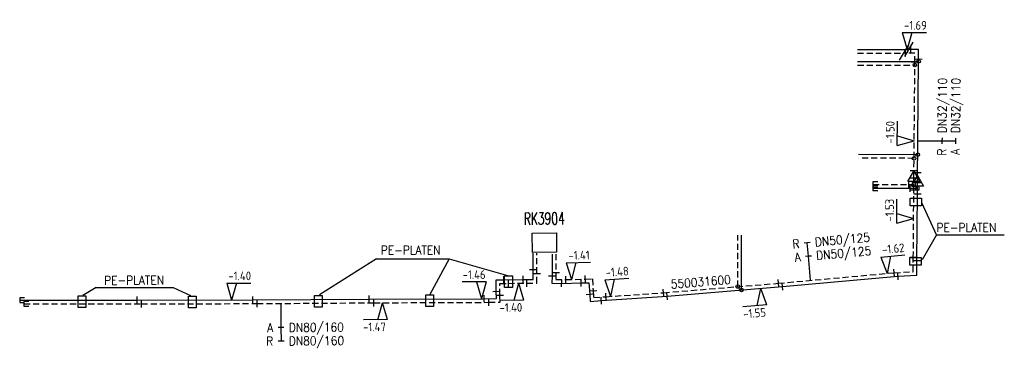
# Model space of a CAD drawing. Header units: millimetres. Extents: x 0 to 118212815, y 0 to 488348790.
# Tile 89 of 143: x 117545942 to 117648066, y 485534741 to 485568694. Entities that reach past the tile are written whole.
import ezdxf
from ezdxf.enums import TextEntityAlignment as Align

# ---------------------------------------------------------------- set-up
doc = ezdxf.new("R2010")
doc.units = ezdxf.units.MM
doc.header["$LTSCALE"] = 200
doc.linetypes.add('HIDDEN2', pattern=[4.7625, 3.175, -1.5875])
for name, color, linetype in [('WW-C-isolatieovergang', 7, 'Continuous'), ('WW-C-KAST', 7, 'Continuous'), ('WW-C-mof', 7, 'Continuous'), ('WW-C-tstuk', 7, 'Continuous'), ('WW-C-VERLOOP', 7, 'Continuous'), ('WW-I-diam', 7, 'Continuous'), ('WW-I-info', 7, 'Continuous'), ('WW-I-NAP', 7, 'Continuous'), ('WW-L-aanvoer', 3, 'Continuous'), ('WW-L-retour', 3, 'HIDDEN2')]:
    doc.layers.add(name, color=color, linetype=linetype)
doc.styles.add('DIN17', font='ROMANS.SHX', dxfattribs={"width": 0.9})
doc.styles.add('ISOCP', font='ISOCP.SHX')

# ---------------------------------------------------------------- blocks, each defined once
blk = doc.blocks.new('LR-isoov')
at = {"color": 0, "linetype": 'ByBlock', "lineweight": -2}
blk.add_line((0.87, 1.5), (-0.87, -1.5), dxfattribs=at)
blk = doc.blocks.new('LR-smof')
at = {"color": 0, "linetype": 'ByBlock', "lineweight": -2}
blk.add_lwpolyline([(1, 0.5), (0, 0.5), (0, -0.5), (1, -0.5)], dxfattribs=at)
blk = doc.blocks.new('LR-mof')
at = {"color": 0, "linetype": 'ByBlock', "lineweight": -2}
blk.add_line((0, -0.75), (0, 0.75), dxfattribs=at)
blk = doc.blocks.new('LR-VERL')
at = {"color": 0, "linetype": 'ByBlock', "lineweight": -2}
blk.add_lwpolyline([(1.08, 0), (-1.08, -1.25), (-1.08, 1.25)], close=True, dxfattribs=at)
blk = doc.blocks.new('nap1')
at = {"color": 0, "linetype": 'Continuous', "lineweight": -3}
for p, q in [((-1, 3.5), (0, 0)), ((-1, 3.5), (4, 3.5)), ((1, 3.5), (0, 0))]:
    blk.add_line(p, q, dxfattribs=at)
at = {"color": 0, "linetype": 'Continuous', "lineweight": -3, "style": 'ISOCP'}
for tag, p in [('*1', (1.7, 5)), ('*2', (4, 1.5))]:
    blk.add_attdef(tag, text='', height=1.8, dxfattribs=at).set_placement(p, align=Align.MIDDLE)
blk = doc.blocks.new('nap2')
at = {"color": 0, "linetype": 'Continuous', "lineweight": -3}
for p, q in [((1, 3.5), (-4, 3.5)), ((-1, 3.5), (0, 0)), ((1, 3.5), (0, 0))]:
    blk.add_line(p, q, dxfattribs=at)
at = {"color": 0, "linetype": 'Continuous', "lineweight": -3, "style": 'ISOCP'}
for tag, p in [('*1', (-1.5, 5)), ('*2', (-4, 1.5))]:
    blk.add_attdef(tag, text='', height=1.8, dxfattribs=at).set_placement(p, align=Align.MIDDLE)
blk = doc.blocks.new('LR-tsb')
blk.add_circle((0, 0), 0.375)
blk = doc.blocks.new('LR-tso')
blk.add_lwpolyline([(-0.375, -0.375), (0.375, -0.375), (0.375, 0.375), (-0.375, 0.375)], close=True)
blk = doc.blocks.new('LR-kast')
at = {"color": 0, "linetype": 'ByBlock', "lineweight": -3}
blk.add_lwpolyline([(-2.5, 2), (2.5, 2), (2.5, -2), (-2.5, -2)], close=True, dxfattribs=at)
at = {"color": 7, "linetype": 'ByBlock', "lineweight": -3, "style": 'DIN17', "width": 0.7}
for tag, p in [('*1', (0, 5)), ('*2', (0, -5))]:
    blk.add_attdef(tag, text='', height=2.5, dxfattribs=at).set_placement(p, align=Align.MIDDLE)
at = {"color": 0, "linetype": 'ByBlock', "lineweight": -2, "style": 'DIN17', "width": 0.3, "flags": 1}
for tag, p in [('OCODE', (5, 1.25)), ('NCODE', (10, 1.25)), ('BC', (15, 1.25)), ('RK', (20, 1.25)), ('ST', (5, -1.25)), ('VCODE', (10, -1.25)), ('NIVO', (15, -1.25)), ('IMM', (20, -1.25))]:
    blk.add_attdef(tag, text='', height=1.8, dxfattribs=at).set_placement(p, align=Align.MIDDLE)
blk = doc.blocks.new('LR-hyp')
at = {"color": 7, "linetype": 'ByBlock', "lineweight": -3, "style": 'DIN17', "width": 0.9}
blk.add_attdef('*1', text='', height=1.8, dxfattribs=at).set_placement((0, 0), align=Align.MIDDLE)
at = {"color": 7, "linetype": 'ByBlock', "lineweight": -2, "style": 'DIN17', "width": 0.9, "flags": 1}
blk.add_attdef('*2', text='', height=1.8, dxfattribs=at).set_placement((0, -5), align=Align.MIDDLE)
blk = doc.blocks.new('LR-DIAB2')
at = {"color": 0, "linetype": 'Continuous', "lineweight": -3}
blk.add_line((0, 5), (0, 7.8), dxfattribs=at)
at = {"color": 0, "lineweight": -3}
blk.add_line((0, 0), (0, 5), dxfattribs=at)
for points in [[(0.61, 7.8), (0, 7.8), (-0.61, 7.8)], [(0.61, 5), (0, 5), (-0.61, 5)]]:
    blk.add_lwpolyline(points, dxfattribs=at)
at = {"color": 1, "lineweight": -3, "style": 'DIN17', "width": 0.9}
for tag, p in [('*1', (-1.61, 7.8)), ('*2', (-1.61, 5.02))]:
    blk.add_attdef(tag, text='', height=1.8, dxfattribs=at).set_placement(p, align=Align.MIDDLE_RIGHT)
for tag, p in [('*11', (1.61, 7.8)), ('*12', (1.61, 5))]:
    blk.add_attdef(tag, text='', height=1.8, dxfattribs=at).set_placement(p, align=Align.MIDDLE_LEFT)
blk = doc.blocks.new('LR-DIAO2')
at = {"color": 0, "lineweight": -3}
blk.add_line((0, 0), (0, -5), dxfattribs=at)
at = {"color": 0, "linetype": 'Continuous', "lineweight": -3}
blk.add_line((0, -5), (0, -7.8), dxfattribs=at)
at = {"color": 0, "lineweight": -3}
for points in [[(0.61, -5), (0, -5), (-0.61, -5)], [(0.61, -7.8), (0, -7.8), (-0.61, -7.8)]]:
    blk.add_lwpolyline(points, dxfattribs=at)
at = {"color": 1, "lineweight": -3, "style": 'DIN17', "width": 0.9}
for tag, p in [('*1', (-1.61, -5)), ('*2', (-1.61, -7.78))]:
    blk.add_attdef(tag, text='', height=1.8, dxfattribs=at).set_placement(p, align=Align.MIDDLE_RIGHT)
for tag, p in [('*11', (1.61, -5)), ('*12', (1.61, -7.8))]:
    blk.add_attdef(tag, text='', height=1.8, dxfattribs=at).set_placement(p, align=Align.MIDDLE_LEFT)

msp = doc.modelspace()

# ---------------------------------------------------------------- linework, layer by layer
at = {"layer": 'WW-I-info'}
for p, q in [((117638285, 485549413), (117638285, 485550213)), ((117638285, 485550213), (117639485, 485550213)), ((117639485, 485550213), (117639485, 485549413)), ((117639485, 485549413), (117638285, 485549413)), ((117641031, 485546383), (117639562, 485549643)), ((117641031, 485546383), (117639544, 485543805)), ((117641031, 485546383), (117648066, 485546382)), ((117582945, 485543914), (117577048, 485540191)), ((117582945, 485543914), (117590480, 485543907)), ((117590480, 485543907), (117588489, 485540222)), ((117590480, 485543907), (117596531, 485542182)), ((117638252, 485544046), (117639452, 485544046)), ((117638252, 485543246), (117638252, 485544046)), ((117639452, 485544046), (117639452, 485543246)), ((117639452, 485543246), (117638252, 485543246)), ((117596242, 485540951), (117596242, 485542151)), ((117596242, 485542151), (117597042, 485542150)), ((117597042, 485542150), (117597042, 485540950)), ((117553860, 485540925), (117552490, 485540125)), ((117553860, 485540925), (117561855, 485540923)), ((117561855, 485540923), (117563668, 485540122)), ((117597042, 485540950), (117596242, 485540951)), ((117551999, 485540072), (117552799, 485540071)), ((117551999, 485538872), (117551999, 485540072)), ((117552799, 485540071), (117552799, 485538871)), ((117563455, 485538839), (117563456, 485540039)), ((117563456, 485540039), (117564256, 485540039)), ((117564256, 485540039), (117564255, 485538839)), ((117576512, 485538905), (117576512, 485540105)), ((117576512, 485540105), (117577312, 485540105)), ((117577312, 485540105), (117577312, 485538905)), ((117588060, 485538970), (117588061, 485540170)), ((117588061, 485540170), (117588861, 485540170)), ((117588861, 485540170), (117588860, 485538970)), ((117552799, 485538871), (117551999, 485538872)), ((117564255, 485538839), (117563455, 485538839)), ((117577312, 485538905), (117576512, 485538905)), ((117588860, 485538970), (117588060, 485538970))]:
    msp.add_line(p, q, dxfattribs=at)
at = {"layer": 'WW-L-aanvoer'}
for p, q in [((117632835, 485565621), (117638153, 485565618)), ((117639182, 485565609), (117638153, 485565618)), ((117639174, 485564587), (117639182, 485565609)), ((117632849, 485564377), (117639172, 485564376)), ((117639065, 485551991), (117639174, 485564587)), ((117639089, 485554703), (117632956, 485554730)), ((117639055, 485550605), (117639065, 485551991)), ((117634434, 485551247), (117638285, 485551238)), ((117638285, 485551238), (117639060, 485551236)), ((117639005, 485543706), (117639055, 485550605)), ((117620802, 485540681), (117620800, 485546377)), ((117599199, 485542774), (117599208, 485544495)), ((117601183, 485544390), (117601159, 485542108)), ((117638991, 485542200), (117639005, 485543706)), ((117599209, 485541778), (117599199, 485542774)), ((117595372, 485541738), (117596172, 485541742)), ((117595376, 485540540), (117595372, 485541738)), ((117596172, 485541742), (117598163, 485541765)), ((117598163, 485541765), (117599209, 485541778)), ((117601159, 485542108), (117601151, 485541377)), ((117625070, 485541035), (117637031, 485542112)), ((117637031, 485542112), (117638991, 485542200)), ((117601151, 485541377), (117602152, 485541366)), ((117602152, 485541366), (117604185, 485541412)), ((117604185, 485541412), (117604988, 485541433)), ((117604988, 485541433), (117605065, 485540245)), ((117613107, 485540045), (117625070, 485541035)), ((117545942, 485539625), (117558131, 485539625)), ((117558131, 485539625), (117570130, 485539646)), ((117570130, 485539646), (117582188, 485539730)), ((117582188, 485539730), (117594121, 485539779)), ((117594121, 485539779), (117595380, 485539784)), ((117595380, 485539784), (117595376, 485540540)), ((117605065, 485540245), (117605113, 485539499)), ((117605113, 485539499), (117606277, 485539574)), ((117606277, 485539574), (117613107, 485540045))]:
    msp.add_line(p, q, dxfattribs=at)
at = {"layer": 'WW-L-retour'}
for p, q in [((117632839, 485565237), (117637607, 485565242)), ((117638799, 485565232), (117637607, 485565242)), ((117638791, 485564273), (117638799, 485565232)), ((117638689, 485552472), (117638791, 485564273)), ((117632853, 485563997), (117638788, 485563996)), ((117638705, 485554325), (117632960, 485554350)), ((117638678, 485551015), (117638689, 485552472)), ((117634435, 485551627), (117638162, 485551618)), ((117638162, 485551618), (117638682, 485551617)), ((117638628, 485544041), (117638678, 485551015)), ((117620422, 485541031), (117620420, 485546373)), ((117599581, 485542400), (117599588, 485544493)), ((117601563, 485544395), (117601543, 485542451)), ((117638614, 485542564), (117638628, 485544041)), ((117599594, 485541403), (117599581, 485542400)), ((117601543, 485542451), (117601535, 485541752)), ((117601535, 485541752), (117602588, 485541750)), ((117602588, 485541750), (117604602, 485541804)), ((117604602, 485541804), (117605344, 485541822)), ((117605344, 485541822), (117605421, 485540619)), ((117624645, 485541379), (117636650, 485542467)), ((117636650, 485542467), (117638614, 485542564)), ((117595753, 485541360), (117596635, 485541365)), ((117595758, 485540148), (117595753, 485541360)), ((117596635, 485541365), (117598543, 485541390)), ((117598543, 485541390), (117599594, 485541403)), ((117605421, 485540619), (117605467, 485539903)), ((117612721, 485540397), (117624645, 485541379)), ((117595761, 485539406), (117595758, 485540148)), ((117605467, 485539903), (117606751, 485539986)), ((117606751, 485539986), (117612721, 485540397)), ((117546388, 485539245), (117558576, 485539245)), ((117558576, 485539245), (117570576, 485539268)), ((117570576, 485539268), (117582684, 485539353)), ((117582684, 485539353), (117594616, 485539401)), ((117594616, 485539401), (117595761, 485539406))]:
    msp.add_line(p, q, dxfattribs=at)

# ---------------------------------------------------------------- block references
at = {"layer": 'WW-C-isolatieovergang', "linetype": 'Continuous', "xscale": 500, "yscale": 500, "zscale": 500, "rotation": 359.5037}
for p in [(117638153, 485565618), (117637607, 485565242)]:
    msp.add_blockref('LR-isoov', p, dxfattribs=at)
at = {"layer": 'WW-C-KAST', "linetype": 'Continuous'}
ref = msp.add_blockref('LR-kast', (117600373, 485545588), dxfattribs=dict(at, xscale=500, yscale=500, zscale=500, rotation=0.6341292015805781))
ref.add_attrib('*1', 'RK3904', dxfattribs={"layer": '0', "color": 7, "linetype": 'ByBlock', "lineweight": -3, "height": 1250, "rotation": 0.63413, "style": 'DIN17', "width": 0.65}).set_placement((117600345, 485548088), align=Align.MIDDLE)
at = {"layer": 'WW-C-mof', "linetype": 'Continuous', "xscale": 500, "yscale": 500, "zscale": 500}
for name, p, rotation in [('LR-mof', (117637831, 485565241), 359.5037), ('LR-mof', (117638364, 485565616), 359.5037), ('LR-mof', (117638791, 485564273), 89.5037), ('LR-mof', (117639174, 485564587), 89.5037), ('LR-mof', (117638693, 485553018), 89.5044), ('LR-mof', (117639072, 485552835), 89.5043), ('LR-smof', (117634435, 485551627), 359.8631), ('LR-mof', (117638162, 485551618), 359.8631), ('LR-mof', (117638688, 485552276), 89.5899), ('LR-smof', (117634434, 485551247), 359.8631), ('LR-mof', (117638285, 485551238), 359.8631), ('LR-mof', (117638678, 485551015), 89.5899), ('LR-mof', (117639064, 485551794), 89.5899), ('LR-mof', (117639055, 485550605), 89.5899), ('LR-mof', (117638628, 485544041), 89.5899), ('LR-mof', (117639005, 485543706), 89.4344), ('LR-mof', (117599199, 485542774), 89.697), ('LR-mof', (117636650, 485542467), 5.1845), ('LR-mof', (117596172, 485541742), 0.2321000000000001), ('LR-mof', (117596635, 485541365), 0.7328), ('LR-mof', (117598163, 485541765), 0.7328), ('LR-mof', (117598543, 485541390), 0.7328), ('LR-mof', (117599581, 485542400), 270.7328), ('LR-mof', (117601159, 485542108), 89.3879), ('LR-mof', (117601543, 485542451), 89.3879), ('LR-mof', (117602152, 485541366), 359.3879000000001), ('LR-mof', (117602588, 485541750), 1.5137), ('LR-mof', (117604185, 485541412), 1.5137), ('LR-mof', (117604602, 485541804), 1.5137), ('LR-mof', (117624645, 485541379), 4.7226), ('LR-mof', (117637031, 485542112), 2.5826), ('LR-mof', (117605421, 485540619), 273.6861), ('LR-mof', (117612721, 485540397), 3.932100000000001), ('LR-mof', (117625070, 485541035), 5.1845), ('LR-mof', (117558576, 485539245), 0.1023), ('LR-mof', (117570130, 485539646), 0.1023), ('LR-mof', (117570576, 485539268), 0.4044), ('LR-mof', (117582188, 485539730), 0.4044), ('LR-mof', (117582684, 485539353), 0.2321000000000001), ('LR-mof', (117594121, 485539779), 0.2321000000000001), ('LR-mof', (117594616, 485539401), 0.2321000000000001), ('LR-mof', (117595376, 485540540), 270.2321), ('LR-mof', (117595758, 485540148), 270.2321), ('LR-mof', (117605065, 485540245), 273.6861), ('LR-mof', (117606277, 485539574), 3.686100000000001), ('LR-mof', (117606751, 485539986), 3.932100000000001), ('LR-mof', (117613107, 485540045), 4.7226)]:
    msp.add_blockref(name, p, dxfattribs=dict(at, rotation=rotation))
for name, p in [('LR-smof', (117545942, 485539625)), ('LR-mof', (117558131, 485539625)), ('LR-smof', (117546388, 485539245))]:
    msp.add_blockref(name, p, dxfattribs=at)
at = {"layer": 'WW-C-tstuk', "linetype": 'Continuous', "xscale": 500, "yscale": 500, "zscale": 500}
for name, p, rotation in [('LR-tsb', (117638788, 485563996), 269.5044), ('LR-tsb', (117639172, 485564376), 269.5042999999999), ('LR-tsb', (117639089, 485554703), 89.5043), ('LR-tsb', (117638705, 485554325), 89.5044), ('LR-tso', (117638682, 485551617), 89.5899), ('LR-tso', (117639060, 485551236), 89.5899), ('LR-tsb', (117620422, 485541031), 184.7103), ('LR-tsb', (117620802, 485540681), 184.7301)]:
    msp.add_blockref(name, p, dxfattribs=dict(at, rotation=rotation))
at = {"layer": 'WW-C-VERLOOP', "linetype": 'Continuous', "xscale": 500, "yscale": 500, "zscale": 500, "rotation": 89.5899}
for p in [(117638689, 485552472), (117639065, 485551991)]:
    msp.add_blockref('LR-VERL', p, dxfattribs=at)
at = {"layer": 'WW-I-diam', "linetype": 'Continuous', "xscale": 500, "yscale": 500, "zscale": 500}
for name, p, rotation, values in [('LR-DIAO2', (117639101, 485556156), 89.5043252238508, {'*1': 'R', '*11': 'DN32/110', '*2': 'A', '*12': 'DN32/110'}), ('LR-DIAB2', (117627973, 485541681), 5.176954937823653, {'*1': 'R', '*11': 'DN50/125', '*2': 'A', '*12': 'DN50/125'}), ('LR-DIAO2', (117573024, 485539285), 0.400980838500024, {'*1': 'A', '*11': 'DN80/160', '*2': 'R', '*12': 'DN80/160'})]:
    msp.add_blockref(name, p, dxfattribs=dict(at, rotation=rotation)).add_auto_attribs(values)
at = {"layer": 'WW-I-info', "linetype": 'Continuous'}
ref = msp.add_blockref('LR-hyp', (117616580, 485541521), dxfattribs=dict(at, xscale=500, yscale=500, zscale=500, rotation=4.7103))
ref.add_attrib('*1', '550031600', dxfattribs={"layer": '0', "color": 0, "linetype": 'ByBlock', "lineweight": -3, "height": 900, "rotation": 4.7103, "style": 'DIN17', "width": 0.9}).set_placement((117616580, 485541521), align=Align.MIDDLE)
at = {"layer": 'WW-I-NAP', "linetype": 'Continuous'}
ref = msp.add_blockref('nap1', (117637978, 485565618), dxfattribs=dict(at, xscale=500, yscale=500, zscale=500, rotation=359.6611330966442))
ref.add_attrib('*1', '-1.69', dxfattribs={"layer": '0', "color": 1, "linetype": 'Continuous', "lineweight": -3, "height": 900, "rotation": 359.66113, "style": 'ISOCP'}).set_placement((117638843, 485568113), align=Align.MIDDLE)
ref = msp.add_blockref('nap1', (117638720, 485556152), dxfattribs=dict(at, xscale=500, yscale=500, zscale=500, rotation=89.50442925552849))
ref.add_attrib('*1', '-1.50', dxfattribs={"layer": '0', "color": 1, "linetype": 'Continuous', "lineweight": -3, "height": 900, "rotation": 89.50443, "style": 'ISOCP'}).set_placement((117636228, 485557024), align=Align.MIDDLE)
ref = msp.add_blockref('nap1', (117638657, 485548083), dxfattribs=dict(at, xscale=500, yscale=500, zscale=500, rotation=89.58989827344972))
ref.add_attrib('*1', '-1.53', dxfattribs={"layer": '0', "color": 1, "linetype": 'Continuous', "lineweight": -3, "height": 900, "rotation": 89.5899, "style": 'ISOCP'}).set_placement((117636163, 485548952), align=Align.MIDDLE)
ref = msp.add_blockref('nap1', (117603177, 485541765), dxfattribs=dict(at, xscale=500, yscale=500, zscale=500, rotation=1.539968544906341))
ref.add_attrib('*1', '-1.41', dxfattribs={"layer": '0', "color": 1, "linetype": 'Continuous', "lineweight": -3, "height": 900, "rotation": 1.53997, "style": 'ISOCP'}).set_placement((117603960, 485544287), align=Align.MIDDLE)
ref = msp.add_blockref('nap1', (117635924, 485542401), dxfattribs=dict(at, xscale=500, yscale=500, zscale=500, rotation=5.176954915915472))
ref.add_attrib('*1', '-1.62', dxfattribs={"layer": '0', "color": 1, "linetype": 'Continuous', "lineweight": -3, "height": 900, "rotation": 5.17695, "style": 'ISOCP'}).set_placement((117636545, 485544968), align=Align.MIDDLE)
ref = msp.add_blockref('nap1', (117567919, 485539642), dxfattribs=dict(at, xscale=500, yscale=500, zscale=500, rotation=0.1003757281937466))
ref.add_attrib('*1', '-1.40', dxfattribs={"layer": '0', "color": 1, "linetype": 'Continuous', "lineweight": -3, "height": 900, "rotation": 0.10038, "style": 'ISOCP'}).set_placement((117568765, 485542144), align=Align.MIDDLE)
ref = msp.add_blockref('nap2', (117593834, 485539778), dxfattribs=dict(at, xscale=500, yscale=500, zscale=500, rotation=0.2357716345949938))
ref.add_attrib('*1', '-1.46', dxfattribs={"layer": '0', "color": 1, "linetype": 'Continuous', "lineweight": -3, "height": 900, "rotation": 0.23577, "style": 'ISOCP'}).set_placement((117593073, 485542275), align=Align.MIDDLE)
ref = msp.add_blockref('nap1', (117607237, 485540020), dxfattribs=dict(at, xscale=500, yscale=500, zscale=500, rotation=3.932124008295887))
ref.add_attrib('*1', '-1.48', dxfattribs={"layer": '0', "color": 1, "linetype": 'Continuous', "lineweight": -3, "height": 900, "rotation": 3.93212, "style": 'ISOCP'}).set_placement((117607913, 485542572), align=Align.MIDDLE)
ref = msp.add_blockref('nap1', (117597704, 485541379), dxfattribs=dict(at, xscale=500, yscale=500, zscale=500, rotation=180.7327688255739))
ref.add_attrib('*1', '-1.40', dxfattribs={"layer": '0', "color": 1, "linetype": 'Continuous', "lineweight": -3, "height": 900, "rotation": 0.73277, "style": 'ISOCP'}).set_placement((117596886, 485538868), align=Align.MIDDLE)
ref = msp.add_blockref('nap1', (117622802, 485540847), dxfattribs=dict(at, xscale=500, yscale=500, zscale=500, rotation=184.7301335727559))
ref.add_attrib('*1', '-1.55', dxfattribs={"layer": '0', "color": 1, "linetype": 'Continuous', "lineweight": -3, "height": 900, "rotation": 4.73013, "style": 'ISOCP'}).set_placement((117622161, 485538285), align=Align.MIDDLE)
ref = msp.add_blockref('nap1', (117583580, 485539356), dxfattribs=dict(at, xscale=500, yscale=500, zscale=500, rotation=180.2320982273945))
ref.add_attrib('*1', '-1.47', dxfattribs={"layer": '0', "color": 1, "linetype": 'Continuous', "lineweight": -3, "height": 900, "rotation": 0.2321, "style": 'ISOCP'}).set_placement((117582740, 485536853), align=Align.MIDDLE)

# ---------------------------------------------------------------- texts
at = {"layer": 'WW-I-info', "style": 'DIN17', "width": 0.9}
for p in [(117641028, 485546695), (117583387, 485544358), (117554702, 485541225)]:
    msp.add_text('PE-PLATEN', height=900, rotation=0.15762, dxfattribs=at).set_placement(p)

doc.saveas('drawing.dxf')
